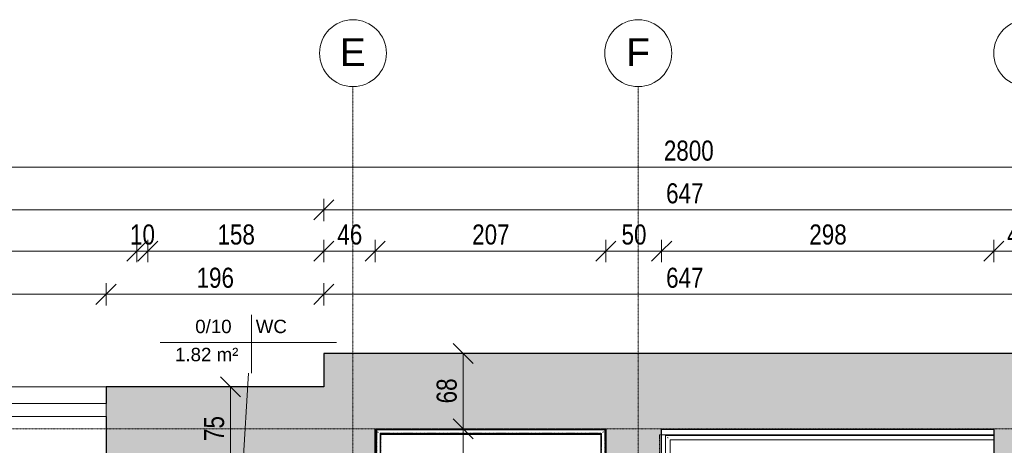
# Model space of a CAD drawing. Header units: centimetres. Extents: x 14727 to 18351, y -10882 to -8514.
# Tile 11 of 20: x 15921 to 16804, y -8895 to -8514. Entities that reach past the tile are written whole.
import ezdxf

# ---------------------------------------------------------------- set-up
doc = ezdxf.new("R2010")
doc.units = ezdxf.units.CM
doc.linetypes.add('Linia siatki', pattern=[0.9925, 0.47, -0.2175, 0.0875, -0.2175])
doc.linetypes.add('Ponad', pattern=[0.396875, 0.238125, -0.15875])
for name, color, linetype, lineweight in [('A-ANNO-DIMS', 211, 'Continuous', 9), ('A-ANNO-DIMS-100', 211, 'Continuous', 9), ('A-AREA-IDEN', 2, 'Continuous', 9), ('A-FLOR-HRAL', 11, 'Continuous', 9), ('A-FLOR-HRAL-MBND', 5, 'Ponad', 9), ('A-GLAZ', 151, 'Continuous', 9), ('A-WALL', 113, 'Continuous', 9), ('A-WALL-PATT', 111, 'Continuous', 25), ('S-GRID', 1, 'Continuous', 9), ('S-GRID-IDEN', 1, 'Continuous', 9), ('S-STRS', 31, 'Continuous', 9), ('S-STRS-MBND', 31, 'Ponad', 9)]:
    doc.layers.add(name, color=color, linetype=linetype, lineweight=lineweight)
doc.styles.add('Arial', font='arial.ttf', dxfattribs={"height": 25})
doc.styles.add('Arial_1', font='arial.ttf', dxfattribs={"height": 12})
doc.styles.add('Arial_3', font='arial.ttf', dxfattribs={"width": 0.8, "height": 18})
doc.dimstyles.new('Przekątna_-_1_8_mm_Arial', dxfattribs={"dimscale": 30.48, "dimtxt": 18.364669, "dimasz": 0.590551, "dimexe": 0.328084, "dimexo": 0.0625, "dimgap": 0.016404, "dimtad": 1, "dimdec": 0, "dimdsep": 46, "dimtxsty": 'Arial_3', "dimblk1": 'OBLIQUE', "dimblk2": 'OBLIQUE', "dimsah": 1, "dimcen": 0.09, "dimazin": 0, "dimtfac": 1, "dimtdec": 4, "dimtix": 1, "dimtmove": 0, "dimatfit": 3, "dimfxl": 0.328084, "dimfxlon": 1, "dimtvp": 1, "dimtolj": 1, "dimtzin": 0, "dimarcsym": 2})

# ---------------------------------------------------------------- blocks, each defined once
blk = doc.blocks.new('Typ poręczy górnej - Górna poręcz_wewnętrzny_-467821-3b_Poziom parteru inwentaryzacja')
at = {"layer": 'A-FLOR-HRAL'}
for p, q in [((16500.16, -8886.25), (16500.16, -9035.71)), ((16794.62, -8886.25), (16500.16, -8886.25)), ((16504.16, -9035.71), (16504.16, -8890.25)), ((16504.16, -8890.25), (16794.62, -8890.25)), ((16500.16, -9035.71), (16500.16, -9215.71)), ((16504.16, -9215.71), (16504.16, -9035.71)), ((16501.93, -9215.71), (16502.4, -9215.71))]:
    blk.add_line(p, q, dxfattribs=at)
blk.add_open_spline([(16502.4, -8888.49), (16502.36, -8888.45), (16502.28, -8888.38), (16502.16, -8888.25), (16502.04, -8888.13), (16501.96, -8888.06), (16501.93, -8888.02)], degree=3, knots=[0.46272837, 0.46272837, 0.46272837, 0.46272837, 0.47916667, 0.5, 0.52083333, 0.53727163, 0.53727163, 0.53727163, 0.53727163], dxfattribs=at)
blk = doc.blocks.new('Typ poręczy górnej - Górna poręcz_wewnętrzny_-V9-3b_Poziom parteru inwentaryzacja')
at = {"layer": 'A-FLOR-HRAL'}
for p, q in [((16500.16, -8886.25), (16794.62, -8886.25)), ((16500.16, -9215.71), (16500.16, -8886.25)), ((16504.16, -8890.25), (16794.62, -8890.25)), ((16504.16, -9215.71), (16504.16, -8890.25)), ((16500.16, -9215.71), (16504.16, -9215.71))]:
    blk.add_line(p, q, dxfattribs=at)
blk = doc.blocks.new('Aluminum_2 szybowe - 160x140-605508-3b_Poziom parteru inwentaryzacja')
at = {"layer": 'A-GLAZ'}
for p, q in [((-137.16, 25.16), (22.84, 25.16)), ((-137.16, 13.73), (-137.16, 25.16)), ((22.84, 25.16), (22.84, 13.73)), ((22.84, 13.73), (-137.16, 13.73))]:
    blk.add_line(p, q, dxfattribs=at)
blk = doc.blocks.new('Typ poręczy górnej - Górna poręcz_wewnętrzny_-714986-3b_Poziom parteru inwentaryzacja')
at = {"layer": 'A-FLOR-HRAL'}
for p, q in [((16240.16, -8881.25), (16240.16, -8980.2)), ((16446.08, -8881.25), (16240.16, -8881.25)), ((16244.16, -8980.2), (16244.16, -8885.25)), ((16244.16, -8885.25), (16442.08, -8885.25)), ((16442.08, -8885.25), (16442.08, -8950.77)), ((16446.08, -8950.77), (16446.08, -8881.25)), ((16442.08, -8951.23), (16442.08, -8981.68)), ((16446.08, -8981.68), (16446.08, -8951.23)), ((16240.16, -8980.2), (16240.16, -9153.53)), ((16244.16, -9151.67), (16244.16, -8980.2)), ((16442.08, -8981.68), (16442.08, -9250.71)), ((16446.08, -9250.71), (16446.08, -8981.68))]:
    blk.add_line(p, q, dxfattribs=at)
at = {"layer": 'A-FLOR-HRAL', "flags": 128}
blk.add_lwpolyline([(16444.29, -9250.71), (16444.08, -9250.71), (16443.88, -9250.71)], dxfattribs=at)
at = {"layer": 'A-FLOR-HRAL'}
for points in [[(16242.4, -8883.49), (16242.36, -8883.45), (16242.28, -8883.38), (16242.16, -8883.25), (16242.04, -8883.13), (16241.96, -8883.06), (16241.93, -8883.02)], [(16443.85, -8883.49), (16443.88, -8883.45), (16443.96, -8883.38), (16444.08, -8883.25), (16444.2, -8883.13), (16444.28, -8883.06), (16444.32, -8883.02)]]:
    blk.add_open_spline(points, degree=3, knots=[0.46272837, 0.46272837, 0.46272837, 0.46272837, 0.47916667, 0.5, 0.52083333, 0.53727163, 0.53727163, 0.53727163, 0.53727163], dxfattribs=at)
for points in [[(16443.88, -8950.72), (16443.95, -8950.72), (16444.08, -8950.71), (16444.22, -8950.72), (16444.29, -8950.72)], [(16242.37, -8980.71), (16242.3, -8980.71), (16242.16, -8980.72), (16242.03, -8980.71), (16241.96, -8980.71)]]:
    blk.add_open_spline(points, degree=3, dxfattribs=at)
blk = doc.blocks.new('Typ poręczy górnej - Górna poręcz_wewnętrzny_-V12-3b_Poziom parteru inwentaryzacja')
at = {"layer": 'A-FLOR-HRAL'}
for p, q in [((16240.16, -8881.25), (16446.08, -8881.25)), ((16240.16, -8980.71), (16240.16, -8881.25)), ((16244.16, -8885.25), (16442.08, -8885.25)), ((16244.16, -8980.71), (16244.16, -8885.25)), ((16442.08, -8885.25), (16442.08, -8950.71)), ((16446.08, -8881.25), (16446.08, -8950.71)), ((16442.08, -8950.71), (16442.08, -9250.71)), ((16446.08, -8950.71), (16446.08, -9250.71)), ((16240.16, -9153.53), (16240.16, -8980.71)), ((16244.16, -9151.67), (16244.16, -8980.71)), ((16446.08, -9250.71), (16442.08, -9250.71))]:
    blk.add_line(p, q, dxfattribs=at)
blk = doc.blocks.new('Poręcz - Poręcz-715564-3b_Poziom parteru inwentaryzacja')
at = {"layer": 'A-FLOR-HRAL-MBND'}
for p, q in [((16241.2, -8881.25), (16445.58, -8881.25)), ((16241.2, -8980.21), (16241.2, -8881.25)), ((16241.2, -8881.25), (16445.58, -8881.25)), ((16241.2, -8980.21), (16241.2, -8881.25)), ((16241.2, -8881.25), (16445.58, -8881.25)), ((16241.2, -8980.21), (16241.2, -8881.25)), ((16241.2, -8881.25), (16445.58, -8881.25)), ((16241.2, -8980.21), (16241.2, -8881.25)), ((16244.2, -8884.25), (16442.58, -8884.25)), ((16244.2, -8980.21), (16244.2, -8884.25)), ((16244.2, -8884.25), (16442.58, -8884.25)), ((16244.2, -8980.21), (16244.2, -8884.25)), ((16244.2, -8884.25), (16442.58, -8884.25)), ((16244.2, -8980.21), (16244.2, -8884.25)), ((16244.2, -8884.25), (16442.58, -8884.25)), ((16244.2, -8980.21), (16244.2, -8884.25)), ((16442.58, -8884.25), (16442.58, -8955.21)), ((16442.58, -8884.25), (16442.58, -8955.21)), ((16442.58, -8884.25), (16442.58, -8955.21)), ((16442.58, -8884.25), (16442.58, -8955.21)), ((16445.58, -8881.25), (16445.58, -8955.21)), ((16445.58, -8881.25), (16445.58, -8955.21)), ((16445.58, -8881.25), (16445.58, -8955.21)), ((16445.58, -8881.25), (16445.58, -8955.21)), ((16442.58, -8955.21), (16442.58, -8980.21)), ((16442.58, -8955.21), (16442.58, -8980.21)), ((16442.58, -8955.21), (16442.58, -8980.21)), ((16442.58, -8955.21), (16442.58, -8980.21)), ((16445.58, -8955.21), (16445.58, -8980.21)), ((16445.58, -8955.21), (16445.58, -8980.21)), ((16445.58, -8955.21), (16445.58, -8980.21)), ((16445.58, -8955.21), (16445.58, -8980.21)), ((16241.2, -9153.05), (16241.2, -8980.21)), ((16241.2, -9153.05), (16241.2, -8980.21)), ((16241.2, -9153.05), (16241.2, -8980.21)), ((16241.2, -9153.05), (16241.2, -8980.21)), ((16244.2, -9151.65), (16244.2, -8980.21)), ((16244.2, -9151.65), (16244.2, -8980.21)), ((16244.2, -9151.65), (16244.2, -8980.21)), ((16244.2, -9151.65), (16244.2, -8980.21)), ((16442.58, -8980.21), (16442.58, -9305.21)), ((16442.58, -8980.21), (16442.58, -9305.21)), ((16442.58, -8980.21), (16442.58, -9305.21)), ((16442.58, -8980.21), (16442.58, -9305.21)), ((16445.58, -8980.21), (16445.58, -9305.21)), ((16445.58, -8980.21), (16445.58, -9305.21)), ((16445.58, -8980.21), (16445.58, -9305.21)), ((16445.58, -8980.21), (16445.58, -9305.21)), ((16445.58, -9305.21), (16442.58, -9305.21)), ((16445.58, -9305.21), (16442.58, -9305.21)), ((16445.58, -9305.21), (16442.58, -9305.21)), ((16445.58, -9305.21), (16442.58, -9305.21))]:
    blk.add_line(p, q, dxfattribs=at)
blk = doc.blocks.new('Typ poręczy górnej - Górna poręcz_wewnętrzny_-V14-3b_Poziom parteru inwentaryzacja')
at = {"layer": 'A-FLOR-HRAL', "linetype": 'Ponad'}
for p, q in [((16240.7, -8880.75), (16446.08, -8880.75)), ((16240.7, -8980.21), (16240.7, -8880.75)), ((16244.7, -8884.75), (16442.08, -8884.75)), ((16244.7, -8980.21), (16244.7, -8884.75)), ((16442.08, -8884.75), (16442.08, -8955.21)), ((16446.08, -8880.75), (16446.08, -8955.21)), ((16442.08, -8955.21), (16442.08, -9305.21)), ((16446.08, -8955.21), (16446.08, -9305.21)), ((16240.7, -9153.28), (16240.7, -8980.21)), ((16244.7, -9151.41), (16244.7, -8980.21)), ((16446.08, -9305.21), (16442.08, -9305.21))]:
    blk.add_line(p, q, dxfattribs=at)
at = {"layer": 'A-FLOR-HRAL'}
for p, q in [((16244.7, -9151.41), (16240.7, -9153.28)), ((16244.7, -9280.21), (16244.7, -9151.41)), ((16240.7, -9280.21), (16240.7, -9153.28)), ((16240.7, -9280.21), (16244.7, -9280.21))]:
    blk.add_line(p, q, dxfattribs=at)
blk = doc.blocks.new('Siatka - M_Symbol siatki - okrąg-11506-3b_Poziom parteru inwentaryzacja')
at = {"layer": 'S-GRID-IDEN'}
blk.add_circle((0, 0), 0.3, dxfattribs=at)
blk = doc.blocks.new('Etyk_pom_1_mala - Etyk_pom_1_mala-219433-3b_Poziom parteru inwentaryzacja')
at = {"layer": 'A-AREA-IDEN'}
for p, q in [((-0.0958, 0.1444), (-0.0958, -0.3781)), ((-0.9154, -0.1015), (0.6661, -0.1015))]:
    blk.add_line(p, q, dxfattribs=at)
blk = doc.blocks.new('DIMBLOCK4-3b_Poziom parteru inwentaryzacja')
at = {"layer": 'A-ANNO-DIMS-100'}
for p, q in [((15760.62, -8759.72), (15760.62, -8749.72)), ((15760.62, -8759.72), (15769.62, -8750.72)), ((15998.08, -8759.72), (15998.08, -8749.72)), ((15998.08, -8759.72), (16007.08, -8750.72)), ((15760.62, -8759.72), (15751.62, -8768.72)), ((15760.62, -8759.72), (15998.08, -8759.72)), ((15760.62, -8759.72), (15760.62, -8769.72)), ((15998.08, -8759.72), (15989.08, -8768.72)), ((15998.08, -8759.72), (15998.08, -8769.72))]:
    blk.add_line(p, q, dxfattribs=at)
at = {"layer": 'A-ANNO-DIMS-100', "color": 0, "insert": (15862.82, -8735.85), "char_height": 18, "width": 39.6677, "attachment_point": 1, "line_spacing_factor": 0.941778, "style": 'Arial_3'}
blk.add_mtext('237', dxfattribs=at)
blk = doc.blocks.new('_Oblique')
at = {"color": 0, "linetype": 'ByBlock', "lineweight": -2}
blk.add_line((-0.5, -0.5), (0.5, 0.5), dxfattribs=at)
blk = doc.blocks.new('DIMBLOCK5-3b_Poziom parteru inwentaryzacja')
at = {"layer": 'A-ANNO-DIMS-100'}
for p, q in [((15998.08, -8759.72), (15998.08, -8749.72)), ((15998.08, -8759.72), (16007.08, -8750.72)), ((16193.62, -8759.72), (16193.62, -8749.72)), ((16193.62, -8759.72), (16202.62, -8750.72)), ((15998.08, -8759.72), (15989.08, -8768.72)), ((15998.08, -8759.72), (16193.62, -8759.72)), ((15998.08, -8759.72), (15998.08, -8769.72)), ((16193.62, -8759.72), (16184.62, -8768.72)), ((16193.62, -8759.72), (16193.62, -8769.72))]:
    blk.add_line(p, q, dxfattribs=at)
at = {"layer": 'A-ANNO-DIMS-100', "color": 0, "insert": (16079.32, -8735.85), "char_height": 18, "width": 39.6677, "attachment_point": 1, "line_spacing_factor": 0.941778, "style": 'Arial_3'}
blk.add_mtext('196', dxfattribs=at)
blk = doc.blocks.new('DIMBLOCK6-3b_Poziom parteru inwentaryzacja')
at = {"layer": 'A-ANNO-DIMS-100'}
for p, q in [((16193.62, -8759.72), (16193.62, -8749.72)), ((16193.62, -8759.72), (16202.62, -8750.72)), ((16840.62, -8759.72), (16840.62, -8749.72)), ((16840.62, -8759.72), (16849.62, -8750.72)), ((16193.62, -8759.72), (16184.62, -8768.72)), ((16193.62, -8759.72), (16840.62, -8759.72)), ((16193.62, -8759.72), (16193.62, -8769.72)), ((16840.62, -8759.72), (16831.62, -8768.72)), ((16840.62, -8759.72), (16840.62, -8769.72))]:
    blk.add_line(p, q, dxfattribs=at)
at = {"layer": 'A-ANNO-DIMS-100', "color": 0, "insert": (16500.59, -8735.85), "char_height": 18, "width": 39.6677, "attachment_point": 1, "line_spacing_factor": 0.941778, "style": 'Arial_3'}
blk.add_mtext('647', dxfattribs=at)
blk = doc.blocks.new('DIMBLOCK19-3b_Poziom parteru inwentaryzacja')
at = {"layer": 'A-ANNO-DIMS-100'}
for p, q in [((15658.62, -8720.97), (15658.62, -8710.97)), ((15658.62, -8720.97), (15667.62, -8711.97)), ((16025.62, -8720.97), (16025.62, -8710.97)), ((16025.62, -8720.97), (16034.62, -8711.97)), ((15658.62, -8720.97), (15649.62, -8729.97)), ((15658.62, -8720.97), (16025.62, -8720.97)), ((15658.62, -8720.97), (15658.62, -8730.97)), ((16025.62, -8720.97), (16016.62, -8729.97)), ((16025.62, -8720.97), (16025.62, -8730.97))]:
    blk.add_line(p, q, dxfattribs=at)
at = {"layer": 'A-ANNO-DIMS-100', "color": 0, "insert": (15825.59, -8697.1), "char_height": 18, "width": 39.6677, "attachment_point": 1, "line_spacing_factor": 0.941778, "style": 'Arial_3'}
blk.add_mtext('367', dxfattribs=at)
blk = doc.blocks.new('DIMBLOCK20-3b_Poziom parteru inwentaryzacja')
at = {"layer": 'A-ANNO-DIMS-100'}
for p, q in [((16025.62, -8720.97), (16025.62, -8710.97)), ((16025.62, -8720.97), (16034.62, -8711.97)), ((16035.62, -8720.97), (16035.62, -8710.97)), ((16035.62, -8720.97), (16044.62, -8711.97)), ((16025.62, -8720.97), (16016.62, -8729.97)), ((16025.62, -8720.97), (16035.62, -8720.97)), ((16025.62, -8720.97), (16025.62, -8730.97)), ((16035.62, -8720.97), (16026.62, -8729.97)), ((16035.62, -8720.97), (16035.62, -8730.97))]:
    blk.add_line(p, q, dxfattribs=at)
at = {"layer": 'A-ANNO-DIMS-100', "color": 0, "insert": (16019.6, -8697.1), "char_height": 18, "width": 26.4451, "attachment_point": 1, "line_spacing_factor": 0.941778, "style": 'Arial_3'}
blk.add_mtext('10', dxfattribs=at)
blk = doc.blocks.new('DIMBLOCK21-3b_Poziom parteru inwentaryzacja')
at = {"layer": 'A-ANNO-DIMS-100'}
for p, q in [((16035.62, -8720.97), (16035.62, -8710.97)), ((16035.62, -8720.97), (16044.62, -8711.97)), ((16193.62, -8720.97), (16193.62, -8710.97)), ((16193.62, -8720.97), (16202.62, -8711.97)), ((16035.62, -8720.97), (16026.62, -8729.97)), ((16035.62, -8720.97), (16193.62, -8720.97)), ((16035.62, -8720.97), (16035.62, -8730.97)), ((16193.62, -8720.97), (16184.62, -8729.97)), ((16193.62, -8720.97), (16193.62, -8730.97))]:
    blk.add_line(p, q, dxfattribs=at)
at = {"layer": 'A-ANNO-DIMS-100', "color": 0, "insert": (16098.09, -8697.1), "char_height": 18, "width": 39.6677, "attachment_point": 1, "line_spacing_factor": 0.941778, "style": 'Arial_3'}
blk.add_mtext('158', dxfattribs=at)
blk = doc.blocks.new('DIMBLOCK22-3b_Poziom parteru inwentaryzacja')
at = {"layer": 'A-ANNO-DIMS-100'}
for p, q in [((16193.62, -8720.97), (16193.62, -8710.97)), ((16193.62, -8720.97), (16202.62, -8711.97)), ((16239.62, -8720.97), (16239.62, -8710.97)), ((16239.62, -8720.97), (16248.62, -8711.97)), ((16193.62, -8720.97), (16184.62, -8729.97)), ((16193.62, -8720.97), (16239.62, -8720.97)), ((16193.62, -8720.97), (16193.62, -8730.97)), ((16239.62, -8720.97), (16230.62, -8729.97)), ((16239.62, -8720.97), (16239.62, -8730.97))]:
    blk.add_line(p, q, dxfattribs=at)
at = {"layer": 'A-ANNO-DIMS-100', "color": 0, "insert": (16205.6, -8697.1), "char_height": 18, "width": 26.4451, "attachment_point": 1, "line_spacing_factor": 0.941778, "style": 'Arial_3'}
blk.add_mtext('46', dxfattribs=at)
blk = doc.blocks.new('DIMBLOCK23-3b_Poziom parteru inwentaryzacja')
at = {"layer": 'A-ANNO-DIMS-100'}
for p, q in [((16239.62, -8720.97), (16239.62, -8710.97)), ((16239.62, -8720.97), (16248.62, -8711.97)), ((16446.62, -8720.97), (16446.62, -8710.97)), ((16446.62, -8720.97), (16455.62, -8711.97)), ((16239.62, -8720.97), (16230.62, -8729.97)), ((16239.62, -8720.97), (16446.62, -8720.97)), ((16239.62, -8720.97), (16239.62, -8730.97)), ((16446.62, -8720.97), (16437.62, -8729.97)), ((16446.62, -8720.97), (16446.62, -8730.97))]:
    blk.add_line(p, q, dxfattribs=at)
at = {"layer": 'A-ANNO-DIMS-100', "color": 0, "insert": (16326.59, -8697.1), "char_height": 18, "width": 39.6677, "attachment_point": 1, "line_spacing_factor": 0.941778, "style": 'Arial_3'}
blk.add_mtext('207', dxfattribs=at)
blk = doc.blocks.new('DIMBLOCK24-3b_Poziom parteru inwentaryzacja')
at = {"layer": 'A-ANNO-DIMS-100'}
for p, q in [((16446.62, -8720.97), (16446.62, -8710.97)), ((16446.62, -8720.97), (16455.62, -8711.97)), ((16496.62, -8720.97), (16496.62, -8710.97)), ((16496.62, -8720.97), (16505.62, -8711.97)), ((16446.62, -8720.97), (16437.62, -8729.97)), ((16446.62, -8720.97), (16496.62, -8720.97)), ((16446.62, -8720.97), (16446.62, -8730.97)), ((16496.62, -8720.97), (16487.62, -8729.97)), ((16496.62, -8720.97), (16496.62, -8730.97))]:
    blk.add_line(p, q, dxfattribs=at)
at = {"layer": 'A-ANNO-DIMS-100', "color": 0, "insert": (16460.6, -8697.1), "char_height": 18, "width": 26.4451, "attachment_point": 1, "line_spacing_factor": 0.941778, "style": 'Arial_3'}
blk.add_mtext('50', dxfattribs=at)
blk = doc.blocks.new('DIMBLOCK25-3b_Poziom parteru inwentaryzacja')
at = {"layer": 'A-ANNO-DIMS-100'}
for p, q in [((16496.62, -8720.97), (16496.62, -8710.97)), ((16496.62, -8720.97), (16505.62, -8711.97)), ((16794.62, -8720.97), (16794.62, -8710.97)), ((16794.62, -8720.97), (16803.62, -8711.97)), ((16496.62, -8720.97), (16487.62, -8729.97)), ((16496.62, -8720.97), (16794.62, -8720.97)), ((16496.62, -8720.97), (16496.62, -8730.97)), ((16794.62, -8720.97), (16785.62, -8729.97)), ((16794.62, -8720.97), (16794.62, -8730.97))]:
    blk.add_line(p, q, dxfattribs=at)
at = {"layer": 'A-ANNO-DIMS-100', "color": 0, "insert": (16629.09, -8697.1), "char_height": 18, "width": 39.6677, "attachment_point": 1, "line_spacing_factor": 0.941778, "style": 'Arial_3'}
blk.add_mtext('298', dxfattribs=at)
blk = doc.blocks.new('DIMBLOCK26-3b_Poziom parteru inwentaryzacja')
at = {"layer": 'A-ANNO-DIMS-100'}
for p, q in [((16794.62, -8720.97), (16794.62, -8710.97)), ((16794.62, -8720.97), (16803.62, -8711.97)), ((16840.62, -8720.97), (16840.62, -8710.97)), ((16840.62, -8720.97), (16849.62, -8711.97)), ((16794.62, -8720.97), (16785.62, -8729.97)), ((16794.62, -8720.97), (16840.62, -8720.97)), ((16794.62, -8720.97), (16794.62, -8730.97)), ((16840.62, -8720.97), (16831.62, -8729.97)), ((16840.62, -8720.97), (16840.62, -8730.97))]:
    blk.add_line(p, q, dxfattribs=at)
at = {"layer": 'A-ANNO-DIMS-100', "color": 0, "insert": (16806.6, -8697.1), "char_height": 18, "width": 26.4451, "attachment_point": 1, "line_spacing_factor": 0.941778, "style": 'Arial_3'}
blk.add_mtext('46', dxfattribs=at)
blk = doc.blocks.new('DIMBLOCK35-3b_Poziom parteru inwentaryzacja')
at = {"layer": 'A-ANNO-DIMS-100'}
for p, q in [((15120.62, -8684.04), (15120.62, -8674.04)), ((15120.62, -8684.04), (15129.62, -8675.04)), ((16193.62, -8684.04), (16193.62, -8674.04)), ((16193.62, -8684.04), (16202.62, -8675.04)), ((15120.62, -8684.04), (15111.62, -8693.04)), ((15120.62, -8684.04), (16193.62, -8684.04)), ((15120.62, -8684.04), (15120.62, -8694.04)), ((16193.62, -8684.04), (16184.62, -8693.04)), ((16193.62, -8684.04), (16193.62, -8694.04))]:
    blk.add_line(p, q, dxfattribs=at)
at = {"layer": 'A-ANNO-DIMS-100', "color": 0, "insert": (15635.08, -8660.18), "char_height": 18, "width": 52.8902, "attachment_point": 1, "line_spacing_factor": 0.941778, "style": 'Arial_3'}
blk.add_mtext('1073', dxfattribs=at)
blk = doc.blocks.new('DIMBLOCK36-3b_Poziom parteru inwentaryzacja')
at = {"layer": 'A-ANNO-DIMS-100'}
for p, q in [((16193.62, -8684.04), (16193.62, -8674.04)), ((16193.62, -8684.04), (16202.62, -8675.04)), ((16840.62, -8684.04), (16840.62, -8674.04)), ((16840.62, -8684.04), (16849.62, -8675.04)), ((16193.62, -8684.04), (16184.62, -8693.04)), ((16193.62, -8684.04), (16840.62, -8684.04)), ((16193.62, -8684.04), (16193.62, -8694.04)), ((16840.62, -8684.04), (16831.62, -8693.04)), ((16840.62, -8684.04), (16840.62, -8694.04))]:
    blk.add_line(p, q, dxfattribs=at)
at = {"layer": 'A-ANNO-DIMS-100', "color": 0, "insert": (16500.59, -8660.18), "char_height": 18, "width": 39.6677, "attachment_point": 1, "line_spacing_factor": 0.941778, "style": 'Arial_3'}
blk.add_mtext('647', dxfattribs=at)
blk = doc.blocks.new('DIMBLOCK38-3b_Poziom parteru inwentaryzacja')
at = {"layer": 'A-ANNO-DIMS-100'}
for p, q in [((15120.62, -8645.78), (15120.62, -8635.78)), ((15120.62, -8645.78), (15129.62, -8636.78)), ((17920.62, -8645.78), (17920.62, -8635.78)), ((17920.62, -8645.78), (17929.62, -8636.78)), ((15120.62, -8645.78), (15111.62, -8654.78)), ((15120.62, -8645.78), (17920.62, -8645.78)), ((15120.62, -8645.78), (15120.62, -8655.78)), ((17920.62, -8645.78), (17911.62, -8654.78)), ((17920.62, -8645.78), (17920.62, -8655.78))]:
    blk.add_line(p, q, dxfattribs=at)
at = {"layer": 'A-ANNO-DIMS-100', "color": 0, "insert": (16498.58, -8621.91), "char_height": 18, "width": 52.8902, "attachment_point": 1, "line_spacing_factor": 0.941778, "style": 'Arial_3'}
blk.add_mtext('2800', dxfattribs=at)
blk = doc.blocks.new('DIMBLOCK188-3b_Poziom parteru inwentaryzacja')
at = {"layer": 'A-ANNO-DIMS-100'}
for p, q in [((16109.86, -8842.71), (16100.86, -8833.71)), ((16109.86, -8842.71), (16099.86, -8842.71)), ((16109.86, -8917.71), (16109.86, -8842.71)), ((16109.86, -8842.71), (16118.86, -8851.71)), ((16109.86, -8842.71), (16119.86, -8842.71)), ((16109.86, -8917.71), (16100.86, -8908.71)), ((16109.86, -8917.71), (16099.86, -8917.71)), ((16109.86, -8917.71), (16118.86, -8926.71)), ((16109.86, -8917.71), (16119.86, -8917.71))]:
    blk.add_line(p, q, dxfattribs=at)
at = {"layer": 'A-ANNO-DIMS-100', "color": 0, "insert": (16085.99, -8891.23), "char_height": 18, "width": 26.4451, "attachment_point": 1, "rotation": 90, "line_spacing_factor": 0.941778, "style": 'Arial_3'}
blk.add_mtext('75', dxfattribs=at)
blk = doc.blocks.new('DIMBLOCK251-3b_Poziom parteru inwentaryzacja')
at = {"layer": 'A-ANNO-DIMS-100'}
for p, q in [((16318.59, -8880.21), (16309.59, -8871.21)), ((16318.59, -8880.21), (16308.59, -8880.21)), ((16318.59, -9392.62), (16318.59, -8880.21)), ((16318.59, -8880.21), (16327.59, -8889.21)), ((16318.59, -8880.21), (16328.59, -8880.21)), ((16318.59, -9392.62), (16309.59, -9383.62)), ((16318.59, -9392.62), (16308.59, -9392.62)), ((16318.59, -9392.62), (16327.59, -9401.62)), ((16318.59, -9392.62), (16328.59, -9392.62))]:
    blk.add_line(p, q, dxfattribs=at)
at = {"layer": 'A-ANNO-DIMS-100', "color": 0, "insert": (16294.72, -9152.95), "char_height": 18, "width": 39.6677, "attachment_point": 1, "rotation": 90, "line_spacing_factor": 0.941778, "style": 'Arial_3'}
blk.add_mtext('512', dxfattribs=at)
blk = doc.blocks.new('DIMBLOCK252-3b_Poziom parteru inwentaryzacja')
at = {"layer": 'A-ANNO-DIMS-100'}
for p, q in [((16318.59, -8812.71), (16309.59, -8803.71)), ((16318.59, -8812.71), (16308.59, -8812.71)), ((16318.59, -8880.21), (16318.59, -8812.71)), ((16318.59, -8812.71), (16327.59, -8821.71)), ((16318.59, -8812.71), (16328.59, -8812.71)), ((16318.59, -8880.21), (16309.59, -8871.21)), ((16318.59, -8880.21), (16308.59, -8880.21)), ((16318.59, -8880.21), (16327.59, -8889.21)), ((16318.59, -8880.21), (16328.59, -8880.21))]:
    blk.add_line(p, q, dxfattribs=at)
at = {"layer": 'A-ANNO-DIMS-100', "color": 0, "insert": (16294.72, -8857.48), "char_height": 18, "width": 26.4451, "attachment_point": 1, "rotation": 90, "line_spacing_factor": 0.941778, "style": 'Arial_3'}
blk.add_mtext('68', dxfattribs=at)

msp = doc.modelspace()

# ---------------------------------------------------------------- hatches: boundary and pattern name
at = {"layer": 'A-WALL-PATT', "lineweight": 9}
h = msp.add_hatch(color=256, dxfattribs=at)
h.paths.add_polyline_path([(16193.62, -10340.49), (16239.62, -10340.49), (16239.62, -9562.1), (16193.62, -9562.1), (16193.62, -10218.9)])
h.paths.add_polyline_path([(16239.62, -9412.1), (16239.62, -8812.71), (16193.62, -8812.71), (16193.62, -9030.71), (16195.26, -9030.71), (16195.26, -9032.71), (16193.62, -9032.71), (16193.62, -9042.71), (16195.26, -9042.71), (16195.26, -9044.71), (16193.62, -9044.71), (16193.62, -9412.1)])
for points in [[(16794.62, -8880.71), (16794.62, -8812.71), (16239.62, -8812.71), (16239.62, -8880.71), (16781.86, -8880.71)], [(16496.62, -9396.72), (16496.62, -8880.71), (16446.62, -8880.71), (16446.62, -9396.72)]]:
    msp.add_hatch(color=256, dxfattribs=at).paths.add_polyline_path(points)
h = msp.add_hatch(color=256, dxfattribs=at)
h.paths.add_polyline_path([(16794.62, -10415.49), (16840.62, -10415.49), (16840.62, -9554.1), (16794.62, -9554.1), (16794.62, -10390.49)])
h.paths.add_polyline_path([(16840.62, -9404.1), (16840.62, -8812.71), (16794.62, -8812.71), (16794.62, -9404.1)])
h = msp.add_hatch(color=256, dxfattribs=at)
h.paths.add_polyline_path([(15998.08, -8917.71), (16193.62, -8917.71), (16193.62, -8842.71), (15998.08, -8842.71), (15998.08, -8869.14)])
h.paths.add_polyline_path([(15760.62, -8917.71), (15760.62, -8842.71), (15573.08, -8842.71), (15573.08, -8917.71), (15701.35, -8917.71)])
h.paths.add_polyline_path([(15279.69, -8917.71), (15335.62, -8917.71), (15335.62, -8842.71), (15195.62, -8842.71), (15195.62, -8917.71)])

# ---------------------------------------------------------------- linework, layer by layer
at = {"layer": 'A-AREA-IDEN'}
msp.add_line((16116.99, -8981.84), (16125.87, -8830.5), dxfattribs=at)
at = {"layer": 'A-WALL', "lineweight": 25}
for p, q in [((16193.62, -8812.71), (16193.62, -8842.71)), ((16840.62, -8812.71), (16193.62, -8812.71)), ((16193.62, -8842.71), (15998.08, -8842.71)), ((15998.08, -8842.71), (15998.08, -8857.71)), ((15998.08, -8869.14), (15998.08, -8917.71)), ((16239.62, -9412.1), (16239.62, -8880.71)), ((16239.62, -8880.71), (16446.62, -8880.71)), ((16446.62, -8880.71), (16446.62, -9350.72)), ((16496.62, -9396.72), (16496.62, -8880.71)), ((16496.62, -8880.71), (16794.62, -8880.71)), ((16794.62, -8880.71), (16794.62, -9404.1))]:
    msp.add_line(p, q, dxfattribs=at)
at = {"layer": 'A-WALL'}
msp.add_line((15760.62, -8842.71), (15998.08, -8842.71), dxfattribs=at)
at = {"layer": 'S-GRID', "linetype": 'Linia siatki'}
for p, q in [((16219.62, -8573.57), (16219.62, -10821.58)), ((16475.62, -8573.57), (16475.62, -10821.58)), ((14786.83, -8880.21), (18290.98, -8880.21))]:
    msp.add_line(p, q, dxfattribs=at)
at = {"layer": 'S-STRS'}
for p, q in [((16501.62, -8885.71), (16501.62, -8886.25)), ((16794.62, -8885.71), (16501.62, -8885.71))]:
    msp.add_line(p, q, dxfattribs=at)
at = {"layer": 'S-STRS-MBND'}
for p, q in [((16240.16, -8880.21), (16240.16, -8980.21)), ((16446.62, -8880.21), (16240.16, -8880.21)), ((16446.62, -8980.21), (16446.62, -8880.21)), ((16494.62, -8885.71), (16494.62, -9035.71)), ((16794.62, -8885.71), (16494.62, -8885.71)), ((16794.62, -9035.71), (16794.62, -8885.71))]:
    msp.add_line(p, q, dxfattribs=at)

# ---------------------------------------------------------------- block references
at = {"layer": 'A-AREA-IDEN', "xscale": 99.99999999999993, "yscale": 99.99999999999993, "zscale": 99.99999999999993}
msp.add_blockref('Etyk_pom_1_mala - Etyk_pom_1_mala-219433-3b_Poziom parteru inwentaryzacja', (16138.33, -8792.69), dxfattribs=at)
at = {"layer": 'A-FLOR-HRAL'}
for name in ['Typ poręczy górnej - Górna poręcz_wewnętrzny_-714986-3b_Poziom parteru inwentaryzacja', 'Typ poręczy górnej - Górna poręcz_wewnętrzny_-V12-3b_Poziom parteru inwentaryzacja', 'Typ poręczy górnej - Górna poręcz_wewnętrzny_-V14-3b_Poziom parteru inwentaryzacja', 'Poręcz - Poręcz-715564-3b_Poziom parteru inwentaryzacja', 'Typ poręczy górnej - Górna poręcz_wewnętrzny_-467821-3b_Poziom parteru inwentaryzacja', 'Typ poręczy górnej - Górna poręcz_wewnętrzny_-V9-3b_Poziom parteru inwentaryzacja']:
    msp.add_blockref(name, (0, 0), dxfattribs=at)
at = {"layer": 'A-GLAZ'}
msp.add_blockref('Aluminum_2 szybowe - 160x140-605508-3b_Poziom parteru inwentaryzacja', (15975.24, -8882.87), dxfattribs=at)
at = {"layer": 'S-GRID-IDEN', "xscale": 99.99999999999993, "yscale": 99.99999999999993, "zscale": 99.99999999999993, "rotation": 180}
for p in [(16219.62, -8543.57), (16475.62, -8543.57), (16824.62, -8543.57)]:
    msp.add_blockref('Siatka - M_Symbol siatki - okrąg-11506-3b_Poziom parteru inwentaryzacja', p, dxfattribs=at)

# ---------------------------------------------------------------- texts
at = {"layer": 'A-AREA-IDEN', "char_height": 12, "attachment_point": 1, "style": 'Arial_1'}
for s, insert, width in [('0/10', (16078.14, -8782.52), 42.4894), ('WC', (16132.42, -8782.52), 38.481), ('1.82 m²', (16060.01, -8807.69), 73.7552)]:
    msp.add_mtext(s, dxfattribs=dict(at, insert=insert, width=width))

# ---------------------------------------------------------------- dimensions: what is measured, and where the dimension line sits
at = {"layer": 'A-ANNO-DIMS'}
for base, p1, p2, override, picture, middle in [((17920.62, -8645.78), (15120.62, -8655.78), (17920.62, -8655.78), {"dimpost": '<>', "dimfxl": 2800}, 'DIMBLOCK38-3b_Poziom parteru inwentaryzacja', (16520.62, -8636.09)), ((16193.62, -8684.04), (15120.62, -8694.04), (16193.62, -8694.04), {"dimpost": '<>', "dimfxl": 1073}, 'DIMBLOCK35-3b_Poziom parteru inwentaryzacja', (15657.12, -8674.35)), ((16840.62, -8684.04), (16193.62, -8694.04), (16840.62, -8694.04), {"dimpost": '<>', "dimfxl": 647}, 'DIMBLOCK36-3b_Poziom parteru inwentaryzacja', (16517.12, -8674.35)), ((16025.62, -8720.97), (15658.62, -8730.97), (16025.62, -8730.97), {"dimpost": '<>', "dimfxl": 367}, 'DIMBLOCK19-3b_Poziom parteru inwentaryzacja', (15842.12, -8711.28)), ((16035.62, -8720.97), (16025.62, -8730.97), (16035.62, -8730.97), {"dimpost": '<>', "dimfxl": 10}, 'DIMBLOCK20-3b_Poziom parteru inwentaryzacja', (16030.62, -8711.28)), ((16193.62, -8720.97), (16035.62, -8730.97), (16193.62, -8730.97), {"dimpost": '<>', "dimfxl": 158}, 'DIMBLOCK21-3b_Poziom parteru inwentaryzacja', (16114.62, -8711.28)), ((16239.62, -8720.97), (16193.62, -8730.97), (16239.62, -8730.97), {"dimpost": '<>', "dimfxl": 46}, 'DIMBLOCK22-3b_Poziom parteru inwentaryzacja', (16216.62, -8711.28)), ((16446.62, -8720.97), (16239.62, -8730.97), (16446.62, -8730.97), {"dimpost": '<>', "dimfxl": 207}, 'DIMBLOCK23-3b_Poziom parteru inwentaryzacja', (16343.12, -8711.28)), ((16496.62, -8720.97), (16446.62, -8730.97), (16496.62, -8730.97), {"dimpost": '<>', "dimfxl": 50}, 'DIMBLOCK24-3b_Poziom parteru inwentaryzacja', (16471.62, -8711.28)), ((16794.62, -8720.97), (16496.62, -8730.97), (16794.62, -8730.97), {"dimpost": '<>', "dimfxl": 298}, 'DIMBLOCK25-3b_Poziom parteru inwentaryzacja', (16645.62, -8711.28)), ((16840.62, -8720.97), (16794.62, -8730.97), (16840.62, -8730.97), {"dimpost": '<>', "dimfxl": 46}, 'DIMBLOCK26-3b_Poziom parteru inwentaryzacja', (16817.62, -8711.28)), ((15998.08, -8759.72), (15760.62, -8769.72), (15998.08, -8769.72), {"dimpost": '<>', "dimfxl": 237.46}, 'DIMBLOCK4-3b_Poziom parteru inwentaryzacja', (15879.35, -8750.02)), ((16193.62, -8759.72), (15998.08, -8769.72), (16193.62, -8769.72), {"dimpost": '<>', "dimfxl": 195.54}, 'DIMBLOCK5-3b_Poziom parteru inwentaryzacja', (16095.85, -8750.03)), ((16840.62, -8759.72), (16193.62, -8769.72), (16840.62, -8769.72), {"dimpost": '<>', "dimfxl": 647}, 'DIMBLOCK6-3b_Poziom parteru inwentaryzacja', (16517.12, -8750.03))]:
    dim = msp.add_linear_dim(base=base, p1=p1, p2=p2, dimstyle='Przekątna_-_1_8_mm_Arial', override=override, dxfattribs=at)
    dim.commit()
    dim.dimension.update_dxf_attribs({"geometry": picture, "text_midpoint": middle})
for base, p1, p2, override, picture, middle in [((16318.58557308, -8812.7148915), (16308.58557308, -8880.2148915), (16308.58557308, -8812.7148915), {"dimpost": '<>', "dimfxl": 67.5}, 'DIMBLOCK252-3b_Poziom parteru inwentaryzacja', (16308.89525925, -8846.4648915)), ((16109.86, -8842.71), (16099.86, -8917.71), (16099.86, -8842.71), {"dimpost": '<>', "dimfxl": 75}, 'DIMBLOCK188-3b_Poziom parteru inwentaryzacja', (16100.21, -8880.21)), ((16318.59, -8880.21), (16328.59, -9392.62), (16308.59, -8880.21), {"dimpost": '<>', "dimfxl": 512.794962}, 'DIMBLOCK251-3b_Poziom parteru inwentaryzacja', (16308.9, -9136.42))]:
    dim = msp.add_linear_dim(base=base, p1=p1, p2=p2, angle=90, dimstyle='Przekątna_-_1_8_mm_Arial', override=override, dxfattribs=at)
    dim.commit()
    dim.dimension.update_dxf_attribs({"geometry": picture, "text_midpoint": middle})

# ---------------------------------------------------------------- next in the draw order: texts
at = {"layer": 'S-GRID-IDEN', "char_height": 25, "attachment_point": 1, "style": 'Arial', "bg_fill": 3, "box_fill_scale": 1.25, "bg_fill_color": 256, "bg_fill_true_color": 13158600, "bg_fill_transparency": 0}
for s, insert, width in [('\\fArial|b0|i0|c238|p34|;E', (16207.73, -8530.21), 28.0591), ('\\fArial|b0|i0|c238|p34|;F', (16464.73, -8530.21), 25.654)]:
    msp.add_mtext(s, dxfattribs=dict(at, insert=insert, width=width))

doc.saveas('drawing.dxf')
